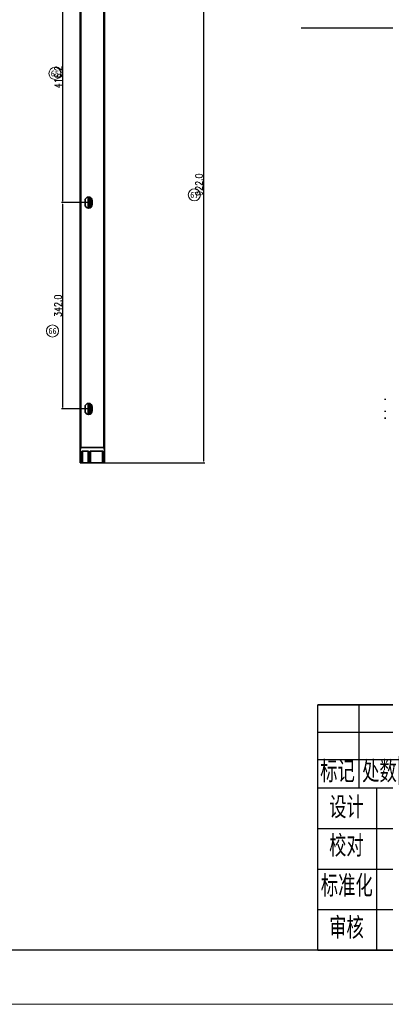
# Model space of a CAD drawing. Header units: millimetres. Extents: x 16930 to 21376, y -5668 to -2995.
# Tile 8 of 13: x 18506 to 19112, y -5668 to -4036. Entities that reach past the tile are written whole.
import ezdxf
from ezdxf.enums import TextEntityAlignment as Align

# ---------------------------------------------------------------- set-up
doc = ezdxf.new("R2010")
doc.units = ezdxf.units.MM
doc.header["$PDMODE"] = 3
doc.header["$PDSIZE"] = 8
doc.linetypes.add('CENTERX2', pattern=[20.32, 12.7, -2.54, 2.54, -2.54])
doc.layers.get('0').update_dxf_attribs({"linetype": 'CONTINUOUS'})
doc.layers.get('Defpoints').update_dxf_attribs({"linetype": 'CONTINUOUS'})
for name, color, linetype in [('7标注层', 4, 'CONTINUOUS'), ('中心线层', 1, 'CENTERX2'), ('图框', 7, 'CONTINUOUS'), ('技术要求', 4, 'CONTINUOUS')]:
    doc.layers.add(name, color=color, linetype=linetype)
for name, color, linetype, lineweight in [('单行文本', 7, 'CONTINUOUS', 5), ('细实线', 3, 'CONTINUOUS', 13), ('轮廓实线层', 7, 'CONTINUOUS', 35)]:
    doc.layers.add(name, color=color, linetype=linetype, lineweight=lineweight)
doc.styles.add('SLDTEXTSTYLE1', font='仿宋_GB2312.ttf', dxfattribs={"width": 0.7, "bigfont": 'bigfont'})
doc.styles.add('SLDTEXTSTYLE2', font='仿宋_GB2312.ttf', dxfattribs={"width": 0.7})
doc.styles.add('TH_GBDIM', font='romans.shx', dxfattribs={"width": 0.8, "bigfont": 'gbcbig.shx'})
doc.styles.add('UFIDATXT', font='TXT', dxfattribs={"bigfont": 'hzfs.shx'})
doc.styles.add('文字', font='simhei.ttf')
doc.styles.add('标准', font='仿宋_GB2312.ttf', dxfattribs={"width": 0.667})
doc.dimstyles.new('TH_GBDIM1', dxfattribs={"dimtxt": 12, "dimasz": 2.5, "dimexe": 2, "dimexo": 0, "dimgap": 1.5, "dimtad": 1, "dimdec": 1, "dimzin": 0, "dimdsep": 46, "dimtxsty": 'TH_GBDIM', "dimcen": 2.5, "dimclrd": 130, "dimclre": 130, "dimclrt": 3, "dimadec": 0, "dimazin": 0, "dimtfac": 0.714286, "dimtdec": 1, "dimtmove": 0, "dimatfit": 3, "dimfxl": 0, "dimtzin": 0, "dimlwd": -1, "dimlwe": -1, "dimarcsym": 0})

# ---------------------------------------------------------------- blocks, each defined once
blk = doc.blocks.new('BMS')
at = {"layer": '图框', "color": 0}
for p, q in [((-1.58, 45.13), (-180, 45.13)), ((-180, 0), (-180, 45.13)), ((-180, 45.13), (0, 45.13)), ((-172.39, 29.84), (-172.39, 45.13)), ((-164.96, 29.84), (-164.96, 45.13)), ((-144.9, 29.84), (-144.9, 45.13)), ((-129.86, 29.84), (-129.86, 45.13)), ((-119.83, 0), (-119.83, 45.13)), ((-59.66, 0), (-59.66, 45.13)), ((-180, 40.11), (-119.83, 40.11)), ((-180.02, 35.1), (-119.84, 35.1)), ((-180.02, 29.84), (-119.84, 29.84)), ((-180.02, 29.84), (-119.84, 29.84)), ((-169.16, 0), (-169.16, 29.84)), ((-139.08, 0), (-139.08, 29.84)), ((-59.73, 30.46), (0, 30.46)), ((-37.09, 16.54), (-37.09, 30.46)), ((-29.57, 11.53), (-29.57, 30.46)), ((-14.53, 16.54), (-14.53, 30.46)), ((-59.66, 24.57), (0, 24.57)), ((-52.14, 16.54), (-52.14, 24.57)), ((-44.61, 16.54), (-44.61, 24.57)), ((-179.98, 22.38), (-119.81, 22.38)), ((-119.83, 16.54), (-59.66, 16.54)), ((-59.66, 16.54), (0, 16.54)), ((-179.98, 14.92), (-119.81, 14.92)), ((-59.66, 11.53), (0, 11.53)), ((-180, 7.46), (-119.83, 7.46)), ((-180, 0), (-1.58, 0)), ((-178.75, 0), (-1.58, 0)), ((-180, 0), (-1.58, 0)), ((-178.75, 0), (0, 0))]:
    blk.add_line(p, q, dxfattribs=at)
at = {"layer": '图框', "linetype": 'Continuous'}
blk.add_line((-149.87, 0), (-149.93, 29.84), dxfattribs=at)
at = {"layer": '图框'}
blk.add_line((0, 0), (-180, 0), dxfattribs=at)
blk.add_line((0, 0), (-180, 0), dxfattribs=at)
blk.add_lwpolyline([(0, 45.13), (0, 0)], dxfattribs=at)
at = {"style": '标准', "width": 0.667}
for tag, p in [('工艺_001', (-130.03, 24.57)), ('校对_001', (-159.4, 16.68)), ('标准化_001', (-159.51, 9.77)), ('批准_001', (-129.75, 9.09)), ('审核_001', (-159.25, 1.85)), ('批准日期_001', (-129.64, 1.55))]:
    blk.add_attdef(tag, p, '', height=3.5, dxfattribs=at)
at = {"color": 1, "style": '标准', "width": 0.667}
blk.add_attdef('受控', text='', height=7, dxfattribs=at).set_placement((-48.36, 20.84), align=Align.MIDDLE)
at = {"layer": '图框', "color": 0, "attachment_point": 1, "style": '标准'}
for s, insert, char_height in [('\\fFangSong_GB2312|b0|i0|p34;标记', (-179.59, 34.75), 3.51), ('\\fFangSong_GB2312|b0|i0|p34;处数', (-171.87, 34.75), 3.51), ('\\fFangSong_GB2312|b0|i0|p34; 更改文件号 ', (-165.62, 34.75), 3.51), ('\\fFangSong_GB2312|b0|i0|p34; 签  字 ', (-144.69, 34.75), 3.51), ('\\fFangSong_GB2312|b0|i0|p34; 日 期 ', (-131.17, 34.75), 3.51), ('\\fFangSong_GB2312|b0|i0|p34; 图 样 标 记 ', (-60.35, 29.4), 3.51), ('\\fFangSong_GB2312|b0|i0|p34; 件数 ', (-38.28, 29.13), 3.087), ('{\\fSimSun|b0|i0|c134|p2; 质量(Kg) }', (-28.83, 29.49), 3.2348), ('\\fFangSong_GB2312|b0|i0|p34; 比  例 ', (-14.84, 29.42), 3.51), ('{\\fSimSun|b0|i0|c134|p2;设计} ', (-177.94, 28.15), 3.51), ('{\\fSimSun|b0|i0|c134|p2;工艺}', (-147.37, 28.2), 3.51), ('{\\fSimSun|b0|i0|c134|p2;校对}', (-177.94, 21.06), 3.4856), ('{\\fSimSun|b0|i0|c134|p2;共   }    {\\fSimSun|b0|i0|c134|p2;页}', (-54.84, 16.53), 3.51), ('{\\fSimSun|b0|i0|c134|p2;第   }    {\\fSimSun|b0|i0|c134|p2;页}', (-25.3, 16.39), 3.51), ('\\fFangSong_GB2312|b0|i0|p34;材料：', (-116.85, 15.29), 3.9789), ('{\\fFangSong_GB2312|b0|i0|c134|p34; 标准化 }', (-181.07, 13.7), 3.51), ('{\\fSimSun|b0|i0|c134|p2;批准}', (-147.37, 13.38), 3.51), ('荣盛盟固利', (-39.4, 11.53), 3.979), ('{\\fSimSun|b0|i0|c134|p2;审核}', (-177.94, 5.96), 3.51), ('{\\fSimSun|b0|i0|c134|p2;日期}', (-147.37, 5.72), 3.51), ('新能源科技有限公司', (-48.87, 6.05), 4.476)]:
    blk.add_mtext(s, dxfattribs=dict(at, insert=insert, char_height=char_height))
at = {"layer": '图框', "color": 0, "style": '标准', "width": 0.8}
blk.add_attdef('设计', text='', height=3.51, dxfattribs=at).set_placement((-159.53, 24), align=Align.CENTER)
blk = doc.blocks.new('*D290')
at = {"layer": '7标注层', "color": 130, "ltscale": 5, "transparency": 16777216}
for p, q in [((18626.2, -3848.4), (18812.7, -3848.4)), ((18810.7, -3850.9), (18810.7, -4767.9)), ((18629.2, -4770.4), (18812.7, -4770.4))]:
    blk.add_line(p, q, dxfattribs=at)
for points in [[(18810.2, -3850.9), (18811.1, -3850.9), (18810.7, -3848.4)], [(18810.2, -4767.9), (18811.1, -4767.9), (18810.7, -4770.4)]]:
    blk.add_solid(points, dxfattribs=at)
at = {"layer": 'Defpoints', "color": 0, "ltscale": 5, "transparency": 16777216}
for p in [(18626.2, -3848.4), (18629.2, -4770.4), (18810.7, -4770.4)]:
    blk.add_point(p, dxfattribs=at)
at = {"layer": '7标注层', "color": 3, "ltscale": 5, "transparency": 16777216, "insert": (18803.2, -4309.4), "char_height": 12, "attachment_point": 5, "rotation": 90, "style": 'TH_GBDIM'}
blk.add_mtext('922.0', dxfattribs=at)
blk = doc.blocks.new('*D293')
at = {"layer": '7标注层', "color": 130, "ltscale": 5, "transparency": 16777216}
for p, q in [((18620.2, -3923), (18575, -3923)), ((18577, -3925.5), (18577, -4336.7)), ((18620.2, -4339.2), (18575, -4339.2))]:
    blk.add_line(p, q, dxfattribs=at)
for points in [[(18576.6, -3925.5), (18577.4, -3925.5), (18577, -3923)], [(18576.6, -4336.7), (18577.4, -4336.7), (18577, -4339.2)]]:
    blk.add_solid(points, dxfattribs=at)
at = {"layer": 'Defpoints', "color": 0, "ltscale": 5, "transparency": 16777216}
for p in [(18620.2, -3923), (18577, -4339.2), (18620.2, -4339.2)]:
    blk.add_point(p, dxfattribs=at)
at = {"layer": '7标注层', "color": 3, "ltscale": 5, "transparency": 16777216, "insert": (18569.5, -4131.1), "char_height": 12, "attachment_point": 5, "rotation": 90, "style": 'TH_GBDIM'}
blk.add_mtext('416.2', dxfattribs=at)
blk = doc.blocks.new('*D294')
at = {"layer": '7标注层', "color": 130, "ltscale": 5, "transparency": 16777216}
for p, q in [((18620.2, -4339.2), (18575, -4339.2)), ((18577, -4341.7), (18577, -4678.7)), ((18620.2, -4681.2), (18575, -4681.2))]:
    blk.add_line(p, q, dxfattribs=at)
for points in [[(18576.6, -4341.7), (18577.4, -4341.7), (18577, -4339.2)], [(18576.6, -4678.7), (18577.4, -4678.7), (18577, -4681.2)]]:
    blk.add_solid(points, dxfattribs=at)
at = {"layer": 'Defpoints', "color": 0, "ltscale": 5, "transparency": 16777216}
for p in [(18620.2, -4339.2), (18577, -4681.2), (18620.2, -4681.2)]:
    blk.add_point(p, dxfattribs=at)
at = {"layer": '7标注层', "color": 3, "ltscale": 5, "transparency": 16777216, "insert": (18569.5, -4510.2), "char_height": 12, "attachment_point": 5, "rotation": 90, "style": 'TH_GBDIM'}
blk.add_mtext('342.0', dxfattribs=at)
blk = doc.blocks.new('SW_CENTERMARKSYMBOL_0')
at = {"layer": '中心线层', "color": 0}
for p, q in [((-3, 0), (-5, 0)), ((0, 0), (-1.5, 0)), ((0, 3), (0, 5)), ((0, 0), (0, 1.5)), ((0, 0), (0, -1.5)), ((0, 0), (1.5, 0)), ((3, 0), (5, 0)), ((0, -3), (0, -5))]:
    blk.add_line(p, q, dxfattribs=at)
blk = doc.blocks.new('SW_CENTERMARKSYMBOL_1')
at = {"layer": '中心线层', "color": 0}
for p, q in [((-3, 0), (-5, 0)), ((0, 0), (-1.5, 0)), ((0, 3), (0, 5)), ((0, 0), (0, 1.5)), ((0, 0), (0, -1.5)), ((0, 0), (1.5, 0)), ((3, 0), (5, 0)), ((0, -3), (0, -5))]:
    blk.add_line(p, q, dxfattribs=at)

msp = doc.modelspace()

# ---------------------------------------------------------------- linework, layer by layer
at = {"layer": '7标注层', "color": 3}
msp.add_line((18972.85, -4049.42), (19408.05, -4049.42), dxfattribs=at)
at = {"layer": '图框', "color": 0}
for p, q in [((20606.2, -5171.97), (19000.45, -5171.97)), ((19000.45, -5171.97), (20620.45, -5171.97)), ((19000.45, -5578.12), (20606.2, -5578.12)), ((19011.74, -5578.12), (20606.2, -5578.12))]:
    msp.add_line(p, q, dxfattribs=at)
at = {"layer": '图框'}
msp.add_line((20620.45, -5578.12), (17155.45, -5578.12), dxfattribs=at)
at = {"layer": '图框', "linetype": 'Continuous', "lineweight": 18}
msp.add_line((20710.45, -5668.12), (16930.45, -5668.12), dxfattribs=at)
at = {"layer": '细实线', "ltscale": 5}
for centre in [(18564.3, -4125.05), (18795.49, -4326.35), (18560.35, -4552)]:
    msp.add_circle(centre, 10, dxfattribs=at)
at = {"layer": '轮廓实线层'}
for p, q in [((18606.24, -4749.42), (18606.24, -3854.06)), ((18607.24, -3858.42), (18607.24, -4745.07)), ((18645.24, -4745.07), (18645.24, -3858.42)), ((18646.24, -3854.06), (18646.24, -4749.42)), ((18614.24, -4335.97), (18614.24, -4342.47)), ((18619.4, -4348.41), (18619.4, -4330.03)), ((18620.24, -4329.97), (18620.24, -4348.47)), ((18622.24, -4348.12), (18622.24, -4330.31)), ((18623.24, -4330.77), (18623.24, -4347.66)), ((18626.24, -4342.47), (18626.24, -4335.97)), ((19112.09, -4664.72), (19112.09, -4666.36)), ((18614.24, -4677.97), (18614.24, -4684.47)), ((18619.4, -4690.41), (18619.4, -4672.03)), ((18620.24, -4671.97), (18620.24, -4690.47)), ((18622.24, -4690.12), (18622.24, -4672.31)), ((18623.24, -4672.77), (18623.24, -4689.66)), ((18626.24, -4684.47), (18626.24, -4677.97)), ((19112.09, -4684.3), (19112.09, -4685.96)), ((19112.09, -4695.33), (19112.09, -4697.38)), ((18606.24, -4753.39), (18606.24, -4749.42)), ((18607.24, -4745.07), (18645.24, -4745.07)), ((18646.24, -4749.42), (18646.24, -4753.39)), ((18608.74, -4753.39), (18606.24, -4753.39)), ((18606.24, -4768.74), (18606.24, -4753.39)), ((18608.74, -4752.21), (18608.74, -4753.39)), ((18608.74, -4753.39), (18608.74, -4768.74)), ((18619.24, -4751.07), (18609.74, -4751.07)), ((18609.9, -4751.07), (18609.9, -4770.41)), ((18619.4, -4770.27), (18619.4, -4751.09)), ((18620.24, -4753.39), (18620.24, -4752.21)), ((18622.24, -4753.39), (18620.24, -4753.39)), ((18620.24, -4768.74), (18620.24, -4753.39)), ((18622.24, -4752.21), (18622.24, -4753.39)), ((18622.24, -4753.39), (18622.24, -4768.74)), ((18643.24, -4751.07), (18623.24, -4751.07)), ((18623.24, -4751.07), (18623.24, -4770.42)), ((18643.24, -4770.42), (18643.24, -4751.07)), ((18644.24, -4753.39), (18644.24, -4752.21)), ((18646.24, -4753.39), (18644.24, -4753.39)), ((18644.24, -4768.74), (18644.24, -4753.39)), ((18646.24, -4768.74), (18646.24, -4753.39)), ((18606.24, -4768.74), (18608.74, -4768.74)), ((18606.24, -4770.42), (18606.24, -4768.74)), ((18622.24, -4770.42), (18606.24, -4770.42)), ((18608.74, -4768.74), (18608.74, -4770.34)), ((18620.24, -4768.74), (18622.24, -4768.74)), ((18620.24, -4770.04), (18620.24, -4768.74)), ((18622.24, -4768.74), (18622.24, -4770.42)), ((18622.24, -4770.42), (18622.24, -4770.42)), ((18623.24, -4770.42), (18622.24, -4770.42)), ((18623.24, -4770.42), (18643.24, -4770.42)), ((18644.24, -4770.42), (18643.24, -4770.42)), ((18644.24, -4768.74), (18646.24, -4768.74)), ((18644.24, -4770.42), (18644.24, -4768.74)), ((18646.24, -4770.42), (18644.24, -4770.42)), ((18644.24, -4770.42), (18644.24, -4770.42)), ((18646.24, -4768.74), (18646.24, -4770.42))]:
    msp.add_line(p, q, dxfattribs=at)
at = {"layer": '轮廓实线层', "flags": 128}
msp.add_lwpolyline([(18619.4, -4770.27), (18619.71, -4770.25), (18619.97, -4770.21), (18620.16, -4770.15), (18620.24, -4770.07), (18620.24, -4770.04)], dxfattribs=at)
at = {"layer": '轮廓实线层'}
for centre, radius, start, end in [((18620.24, -4335.97), 6, 0, 180), ((18620.24, -4342.47), 6, 180, 0), ((18620.24, -4677.97), 6, 0, 180), ((18620.24, -4684.47), 6, 180, 0), ((18627.64, -4752.04), 21.55, 161.12389, 173.03411), ((18624.86, -4752.04), 21.54, 6.96352, 18.87844), ((18609.86, -4752.18), 1.12, 96.27417, 181.28295), ((18619.14, -4752.16), 1.1, 357.56785, 84.87503), ((18623.36, -4752.18), 1.12, 96.27404, 181.28308), ((18643.14, -4752.16), 1.1, 357.56772, 84.87505), ((18609.6, -4765.68), 4.75, 259.52964, 273.55187)]:
    msp.add_arc(centre, radius, start, end, dxfattribs=at)
msp.add_ellipse((18608.57, -4760.42), major_axis=(62.86, 0), ratio=0.1590909, start_param=4.7335749, end_param=4.8855741, dxfattribs=at)

# ---------------------------------------------------------------- block references
ref = msp.add_blockref('BMS', (20620.45, -5578.12), dxfattribs=dict(xscale=9, yscale=9, zscale=9))
ref.add_attrib('受控', '文件受控', dxfattribs={"height": 45, "style": 'UFIDATXT', "width": 0.8}).set_placement((20185.19, -5390.59), align=Align.MIDDLE)
ref.add_attrib('设计', '孟俐利', dxfattribs={"layer": '图框', "color": 0, "height": 31.59, "style": 'UFIDATXT', "width": 0.8}).set_placement((19184.65, -5362.08), align=Align.CENTER)
ref.add_attrib('工艺_001', '王坤', (19414.58, -5359.62), dxfattribs={"height": 31.5, "style": 'UFIDATXT', "width": 0.8})
ref.add_attrib('校对_001', '慈丽萍', (19131.42, -5430.65), dxfattribs={"height": 31.5, "style": 'UFIDATXT', "width": 0.8})
ref.add_attrib('标准化_001', '曹永新', (19130.63, -5492.97), dxfattribs={"height": 31.5, "style": 'UFIDATXT', "width": 0.8})
ref.add_attrib('审核_001', '毛永志', (19133.79, -5564.22), dxfattribs={"height": 31.5, "style": 'UFIDATXT', "width": 0.8})
ref.add_attrib('批准_001', '张海平', (19398.91, -5499.13), dxfattribs={"height": 31.5, "style": 'UFIDATXT', "width": 0.8})
ref.add_attrib('批准日期_001', '2021.05.11', (19374.99, -5559.67), dxfattribs={"height": 22.5, "style": 'UFIDATXT', "width": 0.8})
at = {"layer": '中心线层', "color": 1}
for name, p in [('SW_CENTERMARKSYMBOL_0', (18620.24, -4339.22)), ('SW_CENTERMARKSYMBOL_1', (18620.24, -4681.22))]:
    msp.add_blockref(name, p, dxfattribs=at)

# ---------------------------------------------------------------- texts
at = {"layer": '单行文本', "ltscale": 5, "style": '文字'}
for s, p in [('65', (18564.3, -4125.05)), ('67', (18795.49, -4326.35)), ('66', (18560.35, -4552))]:
    msp.add_text(s, height=10, dxfattribs=at).set_placement(p, align=Align.MIDDLE_CENTER)
at = {"layer": '图框', "insert": (19825.35, -5270.18), "char_height": 45, "attachment_point": 2, "style": 'SLDTEXTSTYLE1'}
msp.add_mtext('\\M+194A0\\M+191CC\\M+18AC7\\M+193B9焊\\M+190DA\\M+18C8F-G', dxfattribs=at)
at = {"layer": '技术要求', "insert": (17246.28, -5055.46), "char_height": 32, "width": 1601.5702, "attachment_point": 1, "style": 'SLDTEXTSTYLE2'}
msp.add_mtext('{\\fSimSun|b0|i0|c134|p2;技术要求：\\P1、表面光滑平整，锐角倒钝，去毛刺；\\P2、优先用采搅拌摩擦焊，所有焊缝满焊，焊接牢固，工作面焊缝打磨光滑满足平面度要求；\\P3、流道内不能存在毛刺、焊渣、铝屑、油渍等杂质；\\P4、流道两端焊接部位的需裁切部分应焊接牢固后再进行去除操作，不得减少壁厚尺寸；\\P5、未注圆角为R1，未注公差以图纸公差表为标准，其他未尽事宜以3D数模为准。\\P6、脱脂处理。}', dxfattribs=at)

# ---------------------------------------------------------------- dimensions: what is measured, and where the dimension line sits
at = {"layer": '7标注层', "ltscale": 5}
dim = msp.add_linear_dim(base=(18810.67, -4770.42), p1=(18626.24, -3848.42), p2=(18629.22, -4770.42), angle=90, dimstyle='TH_GBDIM1', dxfattribs=at)
dim.commit()
dim.dimension.update_dxf_attribs({"geometry": '*D290', "text_midpoint": (18803.17, -4309.42)})
for base, p1, p2, picture, middle in [((18577, -4339.22), (18620.24, -3923.02), (18620.24, -4339.22), '*D293', (18569.5, -4131.12)), ((18577, -4681.22), (18620.24, -4339.22), (18620.24, -4681.22), '*D294', (18569.5, -4510.22))]:
    dim = msp.add_linear_dim(base=base, p1=p1, p2=p2, angle=90, dimstyle='TH_GBDIM1', override={"dimtmove": 1}, dxfattribs=at)
    dim.commit()
    dim.dimension.update_dxf_attribs({"geometry": picture, "text_midpoint": middle})

doc.saveas('drawing.dxf')
